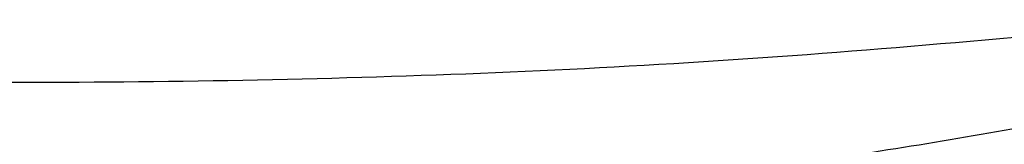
# Model space of a CAD drawing. Header units: millimetres. Extents: x -0.53 to 0.61, y -0.22 to 0.52.
# Tile 20 of 77: x 0.01369 to 0.06069, y 0.07931 to 0.08525. Entities that reach past the tile are written whole.
import ezdxf

# ---------------------------------------------------------------- set-up
doc = ezdxf.new("R2010")
doc.units = ezdxf.units.MM
doc.layers.add('FORMAT', color=7, linetype='Continuous')

msp = doc.modelspace()

# ---------------------------------------------------------------- linework, layer by layer
at = {"layer": 'FORMAT', "color": 7, "linetype": 'Continuous', "lineweight": 25}
for points, knots in [([(0.0703734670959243, 0.08525001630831), (0.0628342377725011, 0.0845434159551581), (0.0477554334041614, 0.0831301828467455), (0.0250484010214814, 0.0822201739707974), (0.0023300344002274, 0.0822201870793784), (-0.0203768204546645, 0.0831302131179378), (-0.0354554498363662, 0.0845434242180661), (-0.0429946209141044, 0.0852500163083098)], [0, 0, 0, 0, 0.1999951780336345, 0.3999995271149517, 0.6000051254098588, 0.8000063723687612, 1, 1, 1, 1]), ([(0.0736000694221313, 0.0825808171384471), (0.0696758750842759, 0.081741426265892), (0.0618655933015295, 0.0800707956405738), (0.0499282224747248, 0.0782054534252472), (0.037891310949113, 0.0768337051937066), (0.0257473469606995, 0.0760124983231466), (0.0135942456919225, 0.0757419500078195), (0.0014760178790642, 0.0760211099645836), (-0.0105791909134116, 0.0768409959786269), (-0.0225634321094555, 0.0782077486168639), (-0.0344836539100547, 0.0800701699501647), (-0.0422959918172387, 0.081741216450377), (-0.0462212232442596, 0.0825808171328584)], [0, 0, 0, 0, 0.1007774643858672, 0.2005763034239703, 0.3007023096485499, 0.4009880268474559, 0.5010628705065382, 0.6002921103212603, 0.6997317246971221, 0.7993711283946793, 0.8991960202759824, 1, 1, 1, 1]), ([(-0.0474431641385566, 0.0808494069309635), (-0.043842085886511, 0.0800636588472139), (-0.0366296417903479, 0.0784899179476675), (-0.0255733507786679, 0.0766621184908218), (-0.0143500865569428, 0.0752472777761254), (-0.0040053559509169, 0.0743895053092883), (0.0053742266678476, 0.0739545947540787), (0.0149752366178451, 0.0738076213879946), (0.0258229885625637, 0.0740525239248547), (0.0379105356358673, 0.0748672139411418), (0.0499829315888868, 0.0762242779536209), (0.0601530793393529, 0.077835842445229), (0.0684258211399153, 0.0794227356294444), (0.0726892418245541, 0.0803736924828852), (0.0748220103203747, 0.0808494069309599)], [0, 0, 0, 0, 0.0907393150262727, 0.1817378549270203, 0.2735639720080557, 0.3656843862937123, 0.4330269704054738, 0.5004901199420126, 0.5975501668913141, 0.6949720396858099, 0.7934857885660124, 0.8923580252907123, 0.9461522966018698, 1, 1, 1, 1])]:
    msp.add_open_spline(points, degree=3, knots=knots, dxfattribs=at)

doc.saveas('drawing.dxf')
